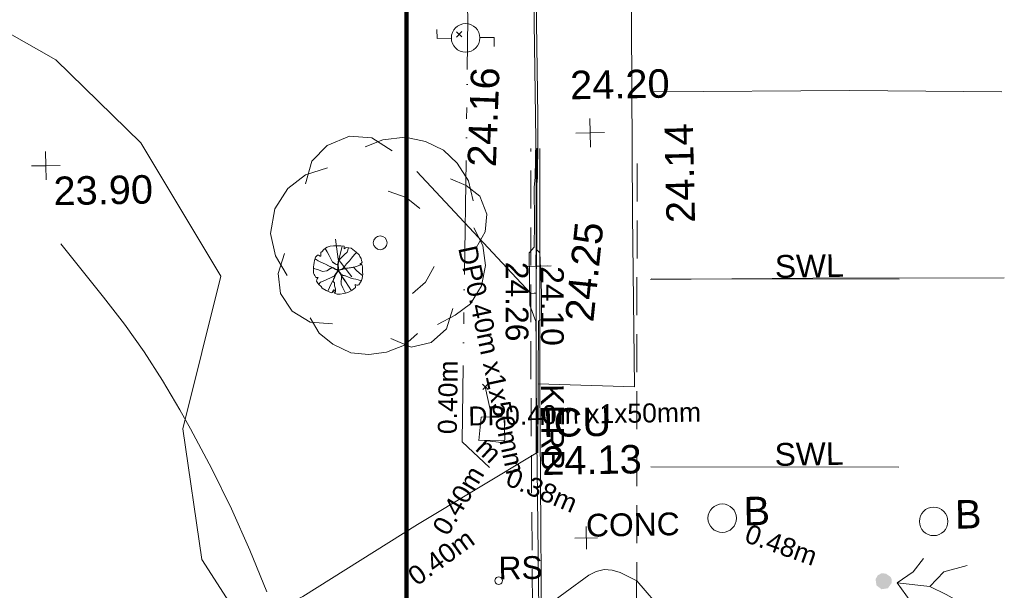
# Model space of a CAD drawing. Header units: millimetres. Extents: x -290717 to 520720, y -88450 to 287762.
# Tile 50 of 256: x -127591 to -114618, y -26401 to -18887. Entities that reach past the tile are written whole.
import ezdxf

# ---------------------------------------------------------------- set-up
doc = ezdxf.new("R2010")
doc.units = ezdxf.units.MM
for name, pattern in [('IMPORT-DASHED _2_', [750, 500, -250]), ('IMPORT-UG_DRAINAGE_UNIDENTIFIED_QLB2 _2_', [2700, 1500, -300, 0, -250, 150, -300, 0, -200]), ('IMPORT-UG_ELEC_LV_QLB2 _2_', [2700, 1500, -300, 0, -250, 150, -300, 0, -200]), ('IMPORT-UG_ELEC_STREET LIGHTING_QLB2 _2_', [2700, 1500, -300, 0, -250, 150, -300, 0, -200])]:
    doc.linetypes.add(name, pattern=pattern)
for name, color, linetype, lineweight, true_color in [('00_TOPO_FOOTPATH', 7, 'Continuous', 9, 0xa50000), ('00_TOPO_FURN_BOLLARD', 7, 'Continuous', 9, 0x666666), ('00_TOPO_FURN_LAMP_POST', 7, 'Continuous', 9, 0x666666), ('00_TOPO_KERB_BOTTOM', 1, 'Continuous', 9, 0xff0000), ('00_TOPO_KERB_TOP', 7, 'Continuous', 9, 0xa500a5), ('00_TOPO_LEVEL_SPOT', 7, 'Continuous', 9, 0x666666), ('00_TOPO_ROAD_MARKING_WHITE_CONTINUOUS', 7, 'Continuous', 9, 0x999999), ('00_TOPO_SERV_IC', 5, 'Continuous', 9, 0x0000ff), ('00_TOPO_TREE', 7, 'Continuous', 9, 0x666666), ('01_DTM_CONTOUR_MNR', 7, 'Continuous', 9, 0xa5a552), ('12333-PUM-2D-U-0001-C01 - Rev2_REVIT IMPORT_dwg', 7, 'Continuous', 9, 0x767676), ('A_RHA_Line', 7, 'Continuous', 9, 0x00a600), ('CONTOURS_INDEX', 4, 'Continuous', 9, 0x00ffff), ('CONTOURS_MINOR', 7, 'Continuous', 9, 0x00a5a5), ('KERB_BOTTOM', 7, 'Continuous', 9, 0x0000a5), ('KERB_BOTTOM_LVL', 7, 'Continuous', 9, 0x0000a5), ('KERB_BOTTOM_TXT', 7, 'Continuous', 9, 0x0000a5), ('KERB_TOP', 2, 'Continuous', 9, 0xffff00), ('KERB_TOP_LVL', 2, 'Continuous', 9, 0xffff00), ('MARKINGS_WHITE_LINE', 7, 'Continuous', 9, 0xc0c0c0), ('MARKINGS_WHITE_LINE_TXT', 7, 'Continuous', 9, 0xc0c0c0), ('PUM-ELECTRIC-LV-QLB2', 1, 'IMPORT-UG_ELEC_LV_QLB2 _2_', 9, 0xff0000), ('PUM-ELECTRIC-MH', 1, 'Continuous', 9, 0xff0000), ('PUM-ELECTRIC-SL-QLB2', 7, 'IMPORT-UG_ELEC_STREET LIGHTING_QLB2 _2_', 9, 0xff7f7f), ('PUM-UNIDENTIFIED-QLB2', 150, 'IMPORT-UG_DRAINAGE_UNIDENTIFIED_QLB2 _2_', 9, 0x007fff), ('ROADSIGN', 7, 'Continuous', 9, 0x00a5a5), ('ROADSIGN_TXT', 7, 'Continuous', 9, 0x00a5a5), ('SAPLING', 120, 'Continuous', 9, 0x00ffbf)]:
    doc.layers.add(name, color=color, linetype=linetype, lineweight=lineweight, true_color=true_color)
for name, color, linetype, lineweight in [('00_TOPO_PEDASTRIAN', 7, 'Continuous', 9), ('00_TOPO_SURFACE', 7, 'Continuous', 9), ('CHANGE_OF_SURFACE', 7, 'IMPORT-DASHED _2_', 9), ('GEN-TEXT', 7, 'Continuous', 9), ('Text', 7, 'Continuous', 9), ('TEXT_TXT', 7, 'Continuous', 9)]:
    doc.layers.add(name, color=color, linetype=linetype, lineweight=lineweight)
doc.styles.add('Arial_1', font='arial.ttf', dxfattribs={"height": 250})
doc.styles.add('Arial_3', font='arial.ttf', dxfattribs={"height": 300})
doc.styles.add('Swis721 Lt BT_2', font='swissl.ttf', dxfattribs={"height": 375})

# ---------------------------------------------------------------- blocks, each defined once
blk = doc.blocks.new('12333-PUM-2D-U-0001-C01 - Rev2_REVIT IMPORT_dwg_PEDESTRIAN CROSS-2077091-Site Location Plan Existing')
at = {"layer": '00_TOPO_PEDASTRIAN', "true_color": 0xe2e2e2}
blk.add_hatch(color=254, dxfattribs=at).paths.add_polyline_path([(533785282, 725531067), (533785365, 725531078), (533785415, 725531145), (533785415, 725531201), (533785404, 725531227), (533785342, 725531272), (533785282, 725531277), (533785233, 725531249), (533785205, 725531200), (533785216, 725531118), (533785279, 725531069)])
at = {"layer": '00_TOPO_PEDASTRIAN', "color": 253, "true_color": 0xaaaaaa, "flags": 128}
for points in [[(533785882, 725530851), (533785657, 725530907), (533785488, 725531149), (533785700, 725531290), (533785840, 725531464)], [(533785488, 725531149), (533785920, 725531091), (533786107, 725531284), (533786413, 725531359)], [(533785920, 725531091), (533786133, 725530981), (533786395, 725530828)]]:
    blk.add_lwpolyline(points, dxfattribs=at)
blk = doc.blocks.new('12333-PUM-2D-U-0001-C01 - Rev2_REVIT IMPORT_dwg_CONIFEROUS_TREE-2077115-Site Location Plan Existing')
at = {"layer": '00_TOPO_TREE', "color": 254, "true_color": 0xcccccc, "flags": 128}
for points in [[(533777787, 725536538), (533777875, 725536833), (533778081, 725537038), (533778375, 725537156), (533778669, 725537127), (533778934, 725536950)], [(533778581, 725537009), (533778816, 725537097), (533779110, 725537127), (533779375, 725537068), (533779610, 725536950), (533779787, 725536774), (533779934, 725536538), (533779993, 725536274)], [(533777522, 725535333), (533777375, 725535597), (533777316, 725535891), (533777375, 725536215), (533777552, 725536480), (533777787, 725536656), (533778081, 725536744)], [(533779699, 725536568), (533779904, 725536480), (533780081, 725536333), (533780169, 725536097), (533780140, 725535862), (533780022, 725535656)], [(533778875, 725536421), (533779110, 725536333), (533779287, 725536186)], [(533779993, 725535921), (533780110, 725535686), (533780140, 725535421), (533780081, 725535156), (533779934, 725534921), (533779728, 725534774), (533779493, 725534656)], [(533778375, 725535303), (533778199, 725535538), (533778169, 725535803)], [(533778110, 725534686), (533777816, 725534715), (533777581, 725534862), (533777434, 725535097), (533777405, 725535362), (533777493, 725535627)], [(533779463, 725535421), (533779346, 725535215), (533779169, 725535068)], [(533779228, 725534539), (533779052, 725534391), (533778816, 725534303), (533778581, 725534274), (533778346, 725534303), (533778110, 725534421), (533777934, 725534568), (533777816, 725534774)], [(533779699, 725534862), (533779610, 725534597), (533779404, 725534421), (533779140, 725534362), (533778875, 725534480)]]:
    blk.add_lwpolyline(points, dxfattribs=at)
at = {"layer": '00_TOPO_TREE', "color": 254, "true_color": 0xcccccc}
blk.add_circle((533778757, 725535744), 90.7, dxfattribs=at)
blk = doc.blocks.new('12333-PUM-2D-U-0001-C01 - Rev2_REVIT IMPORT_dwg_MSL_Bollard_2-2077182-Site Location Plan Existing')
at = {"layer": '00_TOPO_FURN_BOLLARD', "color": 254, "true_color": 0xcccccc}
blk.add_circle((0, 0), 62.5, dxfattribs=at)
blk = doc.blocks.new('12333-PUM-2D-U-0001-C01 - Rev2_REVIT IMPORT_dwg_MSL_Lamp_Post_SYM-2077199-Site Location Plan Existing')
at = {"layer": '00_TOPO_FURN_LAMP_POST', "color": 254, "true_color": 0xcccccc, "flags": 128}
for points in [[(-500, 0), (-1000, 0), (-1000, 317)], [(500, 0), (1000, 0), (1000, -317)]]:
    blk.add_lwpolyline(points, dxfattribs=at)
at = {"layer": '00_TOPO_FURN_LAMP_POST', "color": 254, "true_color": 0xcccccc}
blk.add_circle((0, 0), 500, dxfattribs=at)
blk = doc.blocks.new('12333-PUM-2D-U-0001-C01 - Rev2_REVIT IMPORT_dwg_MM-2077200-Site Location Plan Existing')
at = {"layer": '00_TOPO_LEVEL_SPOT', "color": 254, "true_color": 0xcccccc, "flags": 128}
for points in [[(500, 0), (0, 0), (0, 500)], [(0, -500), (0, 0), (-500, 0)]]:
    blk.add_lwpolyline(points, dxfattribs=at)
blk = doc.blocks.new('12333-PUM-2D-U-0001-C01 - Rev2_REVIT IMPORT_dwg_MGS62954_T2_Galway_ITM_3d_Rev1-2077680-Site Location Plan Existing')
at = {"layer": '00_TOPO_FOOTPATH', "color": 254, "true_color": 0xcccccc, "flags": 128}
blk.add_lwpolyline([(533746617, 725529221), (533749203, 725529221), (533751861, 725529179), (533754330, 725529139), (533756952, 725529080), (533760368, 725529010), (533762480, 725528986), (533765716, 725528935), (533768640, 725528936), (533770807, 725529016), (533772637, 725529152), (533773375, 725529322), (533774478, 725529630), (533776105, 725530347), (533777655, 725531103), (533779184, 725532024), (533780764, 725532940)], dxfattribs=at)
at = {"layer": '00_TOPO_KERB_BOTTOM', "color": 254, "true_color": 0xcccccc, "flags": 128}
blk.add_lwpolyline([(533780785, 725532944), (533780788, 725533120), (533780825, 725534681), (533780865, 725534697), (533780871, 725535052), (533780857, 725535575), (533780819, 725535617), (533780829, 725536438), (533780844, 725536565), (533780859, 725537051), (533780863, 725537378), (533780867, 725538917), (533780897, 725541653), (533780929, 725544210), (533780974, 725547288), (533781022, 725551364)], dxfattribs=at)
at = {"layer": '00_TOPO_KERB_TOP', "color": 254, "true_color": 0xcccccc, "flags": 128}
blk.add_lwpolyline([(533780764, 725532940), (533780767, 725533121), (533780782, 725533991), (533780790, 725534413), (533780791, 725534673), (533780715, 725534887), (533780719, 725535576), (533780785, 725535649), (533780794, 725535977), (533780800, 725536440), (533780815, 725536568), (533780830, 725537052), (533780834, 725537379), (533780838, 725538917), (533780868, 725541653), (533780900, 725544211), (533780946, 725547288), (533780993, 725551364)], dxfattribs=at)
at = {"layer": '00_TOPO_ROAD_MARKING_WHITE_CONTINUOUS', "color": 254, "true_color": 0xcccccc, "flags": 128}
for points in [[(533782400, 725537670), (533784980, 725537640), (533786980, 725537590)], [(533782310, 725535200), (533784450, 725535180), (533786970, 725535140)]]:
    blk.add_lwpolyline(points, dxfattribs=at)
at = {"layer": '00_TOPO_SERV_IC', "color": 254, "true_color": 0xcccccc}
for p, q in [((533780009, 725533118), (533780048, 725533423)), ((533780352, 725533423), (533780048, 725533423)), ((533780352, 725533118), (533780352, 725533423)), ((533780009, 725533118), (533780352, 725533118))]:
    blk.add_line(p, q, dxfattribs=at)
at = {"layer": '00_TOPO_SURFACE', "color": 254, "true_color": 0xcccccc, "flags": 128}
blk.add_lwpolyline([(533782723, 725586673), (533782595, 725579545), (533782448, 725572529), (533782405, 725570884), (533782416, 725568057), (533782402, 725565389), (533782475, 725563004), (533782406, 725558130), (533782328, 725554418), (533782252, 725551737), (533782150, 725547460), (533782136, 725544120), (533782114, 725541311), (533782128, 725539424), (533782085, 725536058), (533782075, 725533788), (533780805, 725533850)], dxfattribs=at)
at = {"layer": '01_DTM_CONTOUR_MNR', "color": 254, "true_color": 0xcccccc, "flags": 128}
blk.add_lwpolyline([(533776880, 725530730), (533776333, 725531617), (533776113, 725533340), (533776650, 725535340), (533775626, 725537115), (533774525, 725538226), (533772650, 725539340)], dxfattribs=at)
for name, p, xscale, yscale, zscale in [('12333-PUM-2D-U-0001-C01 - Rev2_REVIT IMPORT_dwg_MSL_Lamp_Post_SYM-2077199-Site Location Plan Existing', (533779929, 725538422), 0.375, 0.375, 0.375), ('12333-PUM-2D-U-0001-C01 - Rev2_REVIT IMPORT_dwg_MM-2077200-Site Location Plan Existing', (533781548, 725537143), 0.375, 0.375, 0.375), ('12333-PUM-2D-U-0001-C01 - Rev2_REVIT IMPORT_dwg_MM-2077200-Site Location Plan Existing', (533774370, 725536836), 0.375, 0.375, 0.375), ('12333-PUM-2D-U-0001-C01 - Rev2_REVIT IMPORT_dwg_MSL_Bollard_2-2077182-Site Location Plan Existing', (533783199, 725532039), 3, 3, 3), ('12333-PUM-2D-U-0001-C01 - Rev2_REVIT IMPORT_dwg_MSL_Bollard_2-2077182-Site Location Plan Existing', (533785983, 725531948), 3, 3, 3)]:
    blk.add_blockref(name, p, dxfattribs=dict(xscale=xscale, yscale=yscale, zscale=zscale))
for name in ['12333-PUM-2D-U-0001-C01 - Rev2_REVIT IMPORT_dwg_CONIFEROUS_TREE-2077115-Site Location Plan Existing', '12333-PUM-2D-U-0001-C01 - Rev2_REVIT IMPORT_dwg_PEDESTRIAN CROSS-2077091-Site Location Plan Existing']:
    blk.add_blockref(name, (0, 0))
at = {"layer": '00_TOPO_FURN_BOLLARD', "char_height": 375, "width": 398.91, "attachment_point": 1, "line_spacing_factor": 1.005062, "style": 'Swis721 Lt BT_2'}
for insert in [(533783481, 725532314), (533786266, 725532222)]:
    blk.add_mtext('B', dxfattribs=dict(at, insert=insert))
at = {"layer": '00_TOPO_KERB_BOTTOM', "color": 251, "true_color": 0x666666, "insert": (533779923, 725536732), "char_height": 375, "width": 1495.9, "attachment_point": 1, "rotation": 86.8555, "line_spacing_factor": 1.005062, "style": 'Swis721 Lt BT_2'}
blk.add_mtext('24.16', dxfattribs=at)
at = {"layer": '00_TOPO_KERB_TOP', "color": 251, "true_color": 0x666666, "insert": (533781173, 725534688), "char_height": 375, "width": 1495.9, "attachment_point": 1, "rotation": 83.0614, "line_spacing_factor": 1.005062, "style": 'Swis721 Lt BT_2'}
blk.add_mtext('24.25', dxfattribs=at)
at = {"layer": '00_TOPO_LEVEL_SPOT', "char_height": 375, "width": 1495.9, "attachment_point": 1, "line_spacing_factor": 1.005062, "style": 'Swis721 Lt BT_2'}
for s, insert in [('24.20', (533781295, 725537964)), ('23.90', (533774465, 725536689))]:
    blk.add_mtext(s, dxfattribs=dict(at, insert=insert))
at = {"layer": '00_TOPO_SERV_IC', "color": 251, "true_color": 0x666666, "char_height": 375, "attachment_point": 1, "line_spacing_factor": 1.005062, "style": 'Swis721 Lt BT_2'}
for s, insert, width in [('ICU', (533780855, 725533524), 1021.01), ('24.13', (533780841, 725533024), 1495.9)]:
    blk.add_mtext(s, dxfattribs=dict(at, insert=insert, width=width))
at = {"layer": '00_TOPO_SURFACE', "color": 251, "true_color": 0x666666, "insert": (533782534, 725535935), "char_height": 375, "width": 1495.9, "attachment_point": 1, "rotation": 90.281, "line_spacing_factor": 1.005062, "style": 'Swis721 Lt BT_2'}
blk.add_mtext('24.14', dxfattribs=at)
blk = doc.blocks.new('12333-PUM-2D-U-0001-C01 - Rev2_REVIT IMPORT_dwg_CIRCL-2077787-Site Location Plan Existing')
at = {"layer": 'ROADSIGN', "color": 254, "true_color": 0xaae1e1, "flags": 128}
blk.add_lwpolyline([(475, -154), (500, 0), (475, 154), (404, 293), (293, 404), (154, 475), (0, 500), (-154, 475), (-293, 404), (-404, 293), (-475, 154), (-500, 0), (-475, -154), (-404, -293), (-293, -404), (-154, -475), (0, -500), (154, -475), (293, -404), (404, -293)], close=True, dxfattribs=at)
blk = doc.blocks.new('12333-PUM-2D-U-0001-C01 - Rev2_REVIT IMPORT_dwg_SAPLING-2077789-Site Location Plan Existing')
at = {"layer": 'SAPLING', "color": 254, "true_color": 0xeaeaea, "flags": 128}
blk.add_lwpolyline([(-224, 233), (-205, 245), (-187, 266), (-161, 288), (-141, 304), (-126, 305), (-98, 315), (-57, 319), (-20, 318), (6, 319), (42, 315), (83, 313), (82, 297), (82, 276), (101, 288), (116, 295), (174, 283), (242, 230), (278, 193), (290, 174), (304, 144), (310, 119), (318, 96), (308, 85), (285, 71), (314, 66), (319, 51), (320, 34), (321, -19), (321, -44), (322, -58), (318, -87), (317, -88), (315, -116), (305, -145), (293, -164), (270, -199), (257, -205), (243, -206), (226, -198), (219, -196), (224, -237), (178, -270), (130, -296), (93, -307), (71, -313), (19, -319), (-18, -318), (-32, -316), (-49, -307), (-60, -296), (-61, -287), (-54, -269), (-62, -259), (-66, -259), (-71, -273), (-84, -295), (-95, -300), (-161, -268), (-214, -235), (-227, -214), (-256, -185), (-273, -169), (-281, -158), (-286, -141), (-285, -125), (-277, -110), (-266, -95), (-296, -94), (-309, -68), (-317, -55), (-325, -36), (-325, 12), (-322, 19), (-323, 24), (-325, 45), (-320, 73), (-315, 104), (-309, 132), (-295, 172), (-280, 191), (-269, 200), (-267, 201), (-257, 200), (-232, 187), (-228, 185), (-224, 190), (-226, 205)], close=True, dxfattribs=at)
for points in [[(-166, 284), (-141, 239), (-116, 194), (-94, 150), (-73, 104), (-34, 76), (-8, 68), (0, 54), (-1, 32), (-6, 5), (-10, -21), (-26, -46), (-46, -79), (-64, -125), (-67, -149), (-53, -170), (-50, -208), (-39, -250), (-40, -281), (-47, -299), (-49, -307)], [(-141, -278), (-119, -231), (-99, -191), (-77, -151), (-54, -108), (-30, -56), (-16, -32), (-3, -10), (-5, 32), (-2, 70), (4, 113), (16, 154), (31, 203), (43, 259), (53, 291), (57, 315)], [(141, 291), (122, 230), (88, 200), (45, 165), (9, 128), (6, 108), (1, 69), (4, 19), (9, -1), (27, -1), (63, 17), (86, 42), (110, 77), (150, 118), (180, 152), (219, 199), (245, 226)], [(93, -307), (57, -237), (34, -187), (35, -146), (43, -115), (41, -75), (33, -48), (18, -30), (-6, -6), (-29, 5), (-61, 27), (-94, 41), (-128, 58), (-164, 77), (-228, 106), (-260, 124), (-302, 152)], [(9, 131), (5, 117), (8, 105), (3, 84), (1, 71), (-1, 54), (-3, 38), (5, 26), (5, 14), (6, 6), (8, 1)], [(-324, 31), (-309, 22), (-261, 7), (-206, -19), (-150, -8), (-102, 21), (-73, 29), (-35, 8), (-17, 5), (13, 1), (37, 5), (73, 23)], [(-141, 64), (-110, 49), (-101, 44), (-87, 37), (-62, 29), (-46, 19), (-36, 10), (-22, 6), (-1, 4), (-3, -1), (-3, -9), (-19, 1), (-29, 5), (-44, 14), (-64, 26), (-74, 31), (-78, 29), (-97, 23), (-116, 15), (-124, 6), (-137, 0), (-152, -9), (-156, -9)], [(-145, 67), (-125, 56), (-92, 40), (-55, 25), (-29, 8)], [(-75, 109), (-57, 95), (-38, 82), (-16, 72), (-3, 63), (-1, 43), (-2, 29), (1, 17), (-3, 3), (3, -8), (14, -23), (23, -42), (33, -54), (45, -78), (54, -95), (67, -114), (89, -147)], [(-65, -125), (-58, -111), (-50, -101), (-44, -90), (-36, -73), (-29, -56), (-17, -38), (-6, -22), (-2, -12), (1, 0)], [(311, 66), (223, 37), (175, 28), (119, 21), (87, 15), (30, 6), (0, 0), (11, -30), (36, -58), (58, -71), (94, -79), (133, -97), (167, -110), (201, -119), (232, -127), (261, -136), (302, -150)], [(32, -147), (40, -130), (43, -115), (40, -101), (43, -82), (38, -68), (27, -46), (12, -30), (8, -17), (0, -8), (1, 1), (0, 12), (1, 24)], [(5, -3), (28, 1), (56, 6), (80, 12), (108, 23), (130, 23)], [(6, -1), (29, 1), (45, 5), (52, 8), (63, 11), (84, 13), (106, 18), (129, 23), (147, 27), (164, 26), (189, 31), (196, 32)], [(319, -80), (278, -48), (237, -5), (206, 27), (200, 32)], [(-259, -182), (-236, -158), (-200, -145), (-150, -124), (-53, -79), (-25, -43), (-3, -16)], [(-82, -91), (-63, -85), (-52, -80), (-43, -67), (-34, -57), (-26, -45), (-15, -30), (-8, -23), (-8, -11), (-6, -3)], [(-81, -91), (-66, -84), (-55, -82), (-47, -73), (-34, -56), (-18, -29), (-4, -16)], [(-64, -121), (-51, -97), (-40, -75), (-29, -49), (-16, -29), (-4, -16)], [(104, -84), (86, -77), (66, -73), (50, -66), (36, -58), (29, -45), (23, -36), (18, -27), (11, -15), (1, -5)], [(169, -277), (133, -215), (93, -154), (54, -99), (30, -51), (5, -18)], [(87, -77), (69, -73), (50, -69), (36, -55)], [(84, -143), (70, -119), (59, -104), (44, -80), (38, -69)]]:
    blk.add_lwpolyline(points, dxfattribs=at)
blk = doc.blocks.new('12333-PUM-2D-U-0001-C01 - Rev2_REVIT IMPORT_dwg_SPOT-2077713-Site Location Plan Existing')
at = {"layer": 'Text', "color": 253, "true_color": 0xaaaaaa}
for p, q in [((0, 500), (0, -500)), ((-500, 0), (500, 0))]:
    blk.add_line(p, q, dxfattribs=at)
blk = doc.blocks.new('12333-PUM-2D-U-0001-C01 - Rev2_REVIT IMPORT_dwg_SPOT-2077770-Site Location Plan Existing')
at = {"layer": 'KERB_BOTTOM_LVL', "color": 9, "true_color": 0xaaaae1}
for p, q in [((0, 500), (0, -500)), ((-500, 0), (500, 0))]:
    blk.add_line(p, q, dxfattribs=at)
blk = doc.blocks.new('12333-PUM-2D-U-0001-C01 - Rev2_REVIT IMPORT_dwg_SPOT-2077810-Site Location Plan Existing')
at = {"layer": 'KERB_TOP_LVL', "color": 51, "true_color": 0xffffaa}
for p, q in [((0, 500), (0, -500)), ((-500, 0), (500, 0))]:
    blk.add_line(p, q, dxfattribs=at)
blk = doc.blocks.new('12333-PUM-2D-U-0001-C01 - Rev2_REVIT IMPORT_dwg-1620468-Site Location Plan Existing')
at = {"layer": 'CHANGE_OF_SURFACE', "color": 253, "true_color": 0xaaaaaa}
blk.add_line((140959, -85623), (141082, -78984), dxfattribs=at)
at = {"layer": 'CHANGE_OF_SURFACE', "color": 253, "true_color": 0xaaaaaa, "flags": 128}
blk.add_lwpolyline([(77779, -88785), (78696, -88814), (82119, -88805), (87486, -88934), (92129, -89008), (95544, -89065), (101722, -89132), (109467, -89317), (113980, -89438), (118789, -89508), (123625, -89584), (126283, -89632), (126312, -89633), (127091, -89648), (127120, -89648), (128578, -89674), (133109, -89762), (134670, -89797), (137536, -89862), (139539, -89919), (139554, -88752), (139582, -86473), (139630, -82004), (139685, -78902)], dxfattribs=at)
at = {"layer": 'CONTOURS_INDEX', "color": 131, "true_color": 0xaaffff, "flags": 128}
for points in [[(141330, -85039), (140978, -84621), (140762, -84507), (140656, -84473), (140551, -84462), (140448, -84487), (140348, -84534), (139718, -84981)], [(136104, -84680), (135889, -84127), (135659, -83581), (135405, -83046), (135136, -82517), (135000, -82264), (134778, -81874), (134542, -81492), (134288, -81122), (134021, -80761), (133468, -80051)]]:
    blk.add_lwpolyline(points, dxfattribs=at)
at = {"layer": 'CONTOURS_MINOR', "color": 254, "true_color": 0xaae1e1, "flags": 128}
blk.add_lwpolyline([(139768, -78901), (139718, -80811), (139694, -80810), (139648, -80811), (138178, -79181)], dxfattribs=at)
at = {"layer": 'GEN-TEXT', "color": 253, "true_color": 0xaaaaaa}
for p, q in [((138729, -77419), (138800, -77348)), ((138800, -77419), (138729, -77348)), ((138993, -82066), (139064, -81995)), ((139064, -82066), (138993, -81995))]:
    blk.add_line(p, q, dxfattribs=at)
at = {"layer": 'KERB_BOTTOM', "color": 9, "true_color": 0xaaaae1, "flags": 128}
blk.add_lwpolyline([(77673, -88899), (78694, -88931), (82118, -88922), (87484, -89051), (92128, -89125), (95542, -89182), (101720, -89249), (109464, -89434), (113978, -89555), (118787, -89625), (123623, -89701), (128576, -89791), (133107, -89879), (134667, -89914), (137533, -89979), (139655, -90039), (139699, -86474), (139747, -82006), (139802, -78904)], dxfattribs=at)
at = {"layer": 'KERB_TOP', "color": 51, "true_color": 0xffffaa, "flags": 128}
blk.add_lwpolyline([(92128, -89075), (95543, -89133), (101721, -89199), (106973, -89325), (109466, -89385), (112578, -89468), (113979, -89506), (114322, -89511), (115314, -89525), (118788, -89575), (123624, -89652), (126112, -89697), (126354, -89701), (128577, -89741), (133108, -89829), (134668, -89865), (137534, -89930), (139606, -89989), (139661, -88600), (139673, -86482), (139698, -82005), (139753, -78903)], dxfattribs=at)
at = {"layer": 'MARKINGS_WHITE_LINE', "color": 254, "true_color": 0xeaeaea}
for p, q in [((141237, -80649), (144503, -80709)), ((141191, -83124), (144457, -83184))]:
    blk.add_line(p, q, dxfattribs=at)
at = {"layer": 'PUM-ELECTRIC-MH', "color": 21, "true_color": 0xffaaaa}
blk.add_line((139280, -82478), (139273, -82621), dxfattribs=at)
at = {"layer": 'PUM-ELECTRIC-MH', "color": 21, "true_color": 0xffaaaa, "flags": 128}
blk.add_lwpolyline([(139266, -82736), (139264, -82774), (139004, -82736)], dxfattribs=at)
at = {"layer": 'PUM-ELECTRIC-SL-QLB2', "color": 254, "true_color": 0xffd4d4, "flags": 128}
blk.add_lwpolyline([(139066, -83096), (138711, -82751), (138885, -77178), (138698, -68635), (138978, -58870), (138758, -51980), (139237, -41346)], dxfattribs=at)
at = {"layer": 'PUM-UNIDENTIFIED-QLB2', "color": 141, "true_color": 0xaad4ff}
blk.add_line((139107, -82431), (139028, -82030), dxfattribs=at)
for name, p in [('12333-PUM-2D-U-0001-C01 - Rev2_REVIT IMPORT_dwg_MGS62954_T2_Galway_ITM_3d_Rev1-2077680-Site Location Plan Existing', (-533641080, -725615854)), ('12333-PUM-2D-U-0001-C01 - Rev2_REVIT IMPORT_dwg_SAPLING-2077789-Site Location Plan Existing', (137117, -80458))]:
    blk.add_blockref(name, p)
for name, p, xscale, yscale, zscale in [('12333-PUM-2D-U-0001-C01 - Rev2_REVIT IMPORT_dwg_SPOT-2077810-Site Location Plan Existing', (139725, -80454), 0.3, 0.3, 0.3), ('12333-PUM-2D-U-0001-C01 - Rev2_REVIT IMPORT_dwg_SPOT-2077770-Site Location Plan Existing', (139775, -80455), 0.3, 0.3, 0.3), ('12333-PUM-2D-U-0001-C01 - Rev2_REVIT IMPORT_dwg_SPOT-2077713-Site Location Plan Existing', (140323, -84043), 0.3, 0.3, 0.3), ('12333-PUM-2D-U-0001-C01 - Rev2_REVIT IMPORT_dwg_CIRCL-2077787-Site Location Plan Existing', (139160, -84586), 0.1, 0.1, 0.1)]:
    blk.add_blockref(name, p, dxfattribs=dict(xscale=xscale, yscale=yscale, zscale=zscale))
at = {"layer": 'KERB_BOTTOM_LVL', "insert": (140090, -80461), "char_height": 300, "width": 1256.11, "attachment_point": 1, "rotation": 268.9835, "line_spacing_factor": 0.941778, "style": 'Arial_3'}
blk.add_mtext('24.10', dxfattribs=at)
at = {"layer": 'KERB_BOTTOM_TXT', "insert": (140062, -82010), "char_height": 300, "width": 1362.62, "attachment_point": 1, "rotation": 269.3829, "line_spacing_factor": 0.941778, "style": 'Arial_3'}
blk.add_mtext('KERB', dxfattribs=at)
at = {"layer": 'KERB_TOP_LVL', "insert": (139626, -80394), "char_height": 300, "width": 1256.11, "attachment_point": 1, "rotation": 268.9835, "line_spacing_factor": 0.941778, "style": 'Arial_3'}
blk.add_mtext('24.26', dxfattribs=at)
at = {"layer": 'MARKINGS_WHITE_LINE_TXT', "char_height": 300, "width": 1083.49, "attachment_point": 1, "line_spacing_factor": 0.941778, "style": 'Arial_3'}
for insert in [(142870, -80364), (142824, -82839)]:
    blk.add_mtext('SWL', dxfattribs=dict(at, insert=insert))
at = {"layer": 'PUM-ELECTRIC-LV-QLB2', "insert": (140331, -82287), "char_height": 250, "width": 3660.66, "attachment_point": 2, "line_spacing_factor": 0.941778, "style": 'Arial_1'}
blk.add_mtext('DP0.40m x1x50mm', dxfattribs=at)
at = {"layer": 'PUM-ELECTRIC-LV-QLB2', "char_height": 250, "width": 1160.03, "attachment_point": 2, "line_spacing_factor": 0.941778, "style": 'Arial_1'}
for s, insert, rotation in [('0.40m', (138539, -83455), 58.4957), ('0.38m', (139800, -83290), 335.9323), ('0.48m', (142934, -84063), 339.4876), ('0.40m', (138334, -84162), 35.0725)]:
    blk.add_mtext(s, dxfattribs=dict(at, insert=insert, rotation=rotation))
at = {"layer": 'PUM-ELECTRIC-SL-QLB2', "char_height": 250, "attachment_point": 2, "line_spacing_factor": 0.941778, "style": 'Arial_1'}
for s, insert, width, rotation in [('0.40m', (138407, -82156), 1160.03, 88.2117), ('m', (139148, -82776), 345.87, 315.8185)]:
    blk.add_mtext(s, dxfattribs=dict(at, insert=insert, width=width, rotation=rotation))
at = {"layer": 'PUM-UNIDENTIFIED-QLB2', "insert": (139242, -81653), "char_height": 250, "width": 3660.66, "attachment_point": 2, "rotation": 281.0889, "line_spacing_factor": 0.941778, "style": 'Arial_1'}
blk.add_mtext('DP0.40m x1x50mm', dxfattribs=at)
at = {"layer": 'ROADSIGN_TXT', "insert": (139160, -84271), "char_height": 300, "width": 694.17, "attachment_point": 1, "line_spacing_factor": 0.941778, "style": 'Arial_3'}
blk.add_mtext('RS', dxfattribs=at)
at = {"layer": 'TEXT_TXT', "insert": (140323, -83728), "char_height": 300, "width": 1469.14, "attachment_point": 1, "line_spacing_factor": 0.941778, "style": 'Arial_3'}
blk.add_mtext('CONC', dxfattribs=at)

msp = doc.modelspace()

# ---------------------------------------------------------------- linework, layer by layer
at = {"layer": 'A_RHA_Line', "color": 1, "lineweight": 140, "true_color": 0xff0000}
msp.add_line((-122493, 45632), (-122493, -30999), dxfattribs=at)

# ---------------------------------------------------------------- block references
at = {"layer": '12333-PUM-2D-U-0001-C01 - Rev2_REVIT IMPORT_dwg', "color": 254, "linetype": 'IMPORT-UG_ELEC_STREET LIGHTING_QLB2 _2_', "true_color": 0xffd4d4, "rotation": 0.9999999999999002}
msp.add_blockref('12333-PUM-2D-U-0001-C01 - Rev2_REVIT IMPORT_dwg-1620468-Site Location Plan Existing', (-261895, 55870), dxfattribs=at)

doc.saveas('drawing.dxf')
